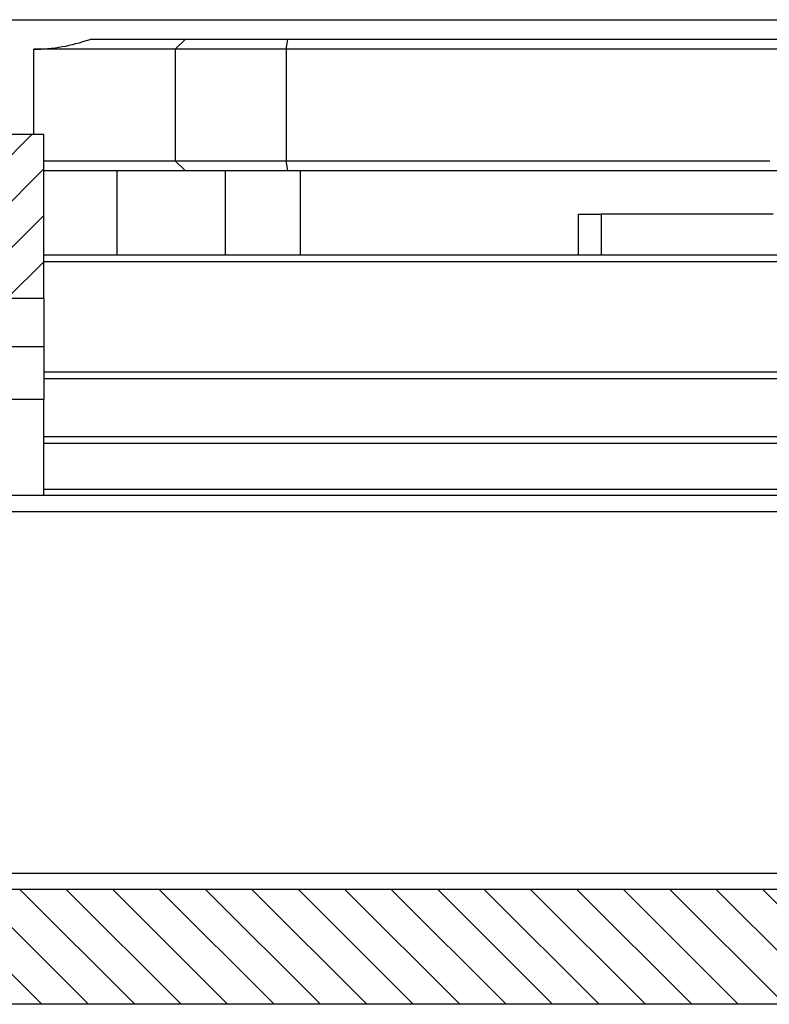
# Model space of a CAD drawing. Extents: x -1763 to 4575, y -3429 to 1051.
# Tile 113 of 193: x 3152 to 3174, y -2517 to -2487. Entities that reach past the tile are written whole.
import ezdxf

# ---------------------------------------------------------------- set-up
doc = ezdxf.new("R2010")
doc.units = 0
doc.linetypes.add('DASHED', pattern=[15, 7, -8])
doc.layers.get('0').update_dxf_attribs({"linetype": 'CONTINUOUS'})
doc.layers.add('1', color=7, linetype='CONTINUOUS')

# ---------------------------------------------------------------- blocks, each defined once
blk = doc.blocks.new('Z-STACK', base_point=(-660.966, -2613.082))
at = {"linetype": 'CONTINUOUS'}
h = blk.add_hatch(dxfattribs=at)
h.set_pattern_fill('USER', color=1, angle=-135, pattern_type=0)
h.set_pattern_definition([(-135, (0, 0), (0.70710678, -0.70710678), [])])
h.paths.add_polyline_path([(3152.311, -2490.768), (3144.311, -2490.768), (3144.311, -2495.768), (3152.311, -2495.768)])
h = blk.add_hatch(dxfattribs=at)
h.set_pattern_fill('USER', color=3, angle=135, pattern_type=0)
h.set_pattern_definition([(135, (0, 0), (-0.70710678, -0.70710678), [])])
h.paths.add_polyline_path([(3010.9, -2513.768), (3010.497, -2513.768), (3009.59, -2513.768), (3009.59, -2517.268), (3287.032, -2517.268), (3287.032, -2513.768), (3286.126, -2513.768), (3285.723, -2513.768), (3282.161, -2513.768), (3281.161, -2513.768), (3280.779, -2513.768), (3279.993, -2513.768), (3279.621, -2513.768), (3279.521, -2513.768), (3279.499, -2513.768), (3278.921, -2513.768), (3278.621, -2513.768), (3277.081, -2513.768), (3276.993, -2513.768), (3276.503, -2513.768), (3276.081, -2513.768), (3274.819, -2513.768), (3273.711, -2513.768), (3273.011, -2513.768), (3272.809, -2513.768), (3272.452, -2513.768), (3272.255, -2513.768), (3272.002, -2513.768), (3270.335, -2513.768), (3266.457, -2513.768), (3266.052, -2513.768), (3265.332, -2513.768), (3264.907, -2513.768), (3264.877, -2513.768), (3264.157, -2513.768), (3263.436, -2513.768), (3263.407, -2513.768), (3262.982, -2513.768), (3262.261, -2513.768), (3261.857, -2513.768), (3252.163, -2513.768), (3251.88, -2513.768), (3244.655, -2513.768), (3244.45, -2513.768), (3244.166, -2513.768), (3243.24, -2513.768), (3240.4, -2513.768), (3240.116, -2513.768), (3236.479, -2513.768), (3231.693, -2513.768), (3220.517, -2513.768), (3218.964, -2513.768), (3210.397, -2513.768), (3209.895, -2513.768), (3205.998, -2513.768), (3205.508, -2513.768), (3201.007, -2513.768), (3197.479, -2513.768), (3195.615, -2513.768), (3195.412, -2513.768), (3192.407, -2513.768), (3192.191, -2513.768), (3156.63, -2513.768), (3156.629, -2513.768), (3152.379, -2513.768), (3151.914, -2513.768), (3151.909, -2513.768), (3148.311, -2513.768), (3139.994, -2513.768), (3139.993, -2513.768), (3104.432, -2513.768), (3104.216, -2513.768), (3101.211, -2513.768), (3101.008, -2513.768), (3099.144, -2513.768), (3095.616, -2513.768), (3091.114, -2513.768), (3090.625, -2513.768), (3086.728, -2513.768), (3086.226, -2513.768), (3077.658, -2513.768), (3076.106, -2513.768), (3064.93, -2513.768), (3060.144, -2513.768), (3056.223, -2513.768), (3052.456, -2513.768), (3052.173, -2513.768), (3044.743, -2513.768), (3044.46, -2513.768), (3027.334, -2513.768), (3026.334, -2513.768), (3026.288, -2513.768), (3024.621, -2513.768), (3024.368, -2513.768), (3024.171, -2513.768), (3023.814, -2513.768), (3023.611, -2513.768), (3020.566, -2513.768), (3020.119, -2513.768), (3019.63, -2513.768), (3017.124, -2513.768), (3016.63, -2513.768)])
at = {"color": 4, "linetype": 'CONTINUOUS'}
for p, q in [((3100.745, -2487.268), (3179.585, -2487.268)), ((3156.611, -2487.868), (3153.717, -2487.868)), ((3156.611, -2487.868), (3156.311, -2488.168)), ((3159.742, -2487.868), (3156.611, -2487.868)), ((3159.696, -2488.168), (3159.742, -2487.868)), ((3174.904, -2487.868), (3159.742, -2487.868)), ((3152.003, -2490.768), (3152.003, -2488.168)), ((3156.311, -2488.168), (3152.003, -2488.168)), ((3159.696, -2488.168), (3156.311, -2488.168)), ((3156.311, -2488.168), (3156.311, -2491.568)), ((3159.696, -2488.168), (3159.696, -2491.568)), ((3174.73, -2488.168), (3159.696, -2488.168)), ((3152.311, -2491.568), (3156.311, -2491.568)), ((3156.611, -2491.868), (3156.311, -2491.568)), ((3156.311, -2491.568), (3159.696, -2491.568)), ((3159.696, -2491.568), (3174.42, -2491.568)), ((3159.742, -2491.868), (3159.696, -2491.568)), ((3152.311, -2491.868), (3154.547, -2491.868)), ((3154.547, -2494.448), (3154.547, -2491.868)), ((3154.547, -2491.868), (3156.611, -2491.868)), ((3156.611, -2491.868), (3157.843, -2491.868)), ((3157.843, -2491.868), (3159.742, -2491.868)), ((3157.843, -2494.448), (3157.843, -2491.868)), ((3159.742, -2491.868), (3160.131, -2491.868)), ((3160.131, -2491.868), (3174.789, -2491.868)), ((3160.131, -2494.448), (3160.131, -2491.868))]:
    blk.add_line(p, q, dxfattribs=at)
at = {"color": 7, "linetype": 'CONTINUOUS'}
for p, q in [((3152.311, -2490.768), (3144.311, -2490.768)), ((3152.311, -2495.768), (3152.311, -2490.768)), ((3168.599, -2494.448), (3168.599, -2493.198)), ((3168.599, -2493.198), (3168.83, -2493.198)), ((3168.83, -2493.198), (3169.249, -2493.198)), ((3169.249, -2493.198), (3169.301, -2493.198)), ((3170.404, -2493.198), (3169.301, -2493.198)), ((3170.478, -2493.198), (3170.404, -2493.198)), ((3170.951, -2493.198), (3170.478, -2493.198)), ((3170.979, -2493.198), (3170.951, -2493.198)), ((3170.994, -2493.198), (3170.979, -2493.198)), ((3171.009, -2493.198), (3170.994, -2493.198)), ((3171.126, -2493.198), (3171.009, -2493.198)), ((3172.072, -2493.198), (3171.126, -2493.198)), ((3172.189, -2493.198), (3172.072, -2493.198)), ((3172.204, -2493.198), (3172.189, -2493.198)), ((3172.219, -2493.198), (3172.204, -2493.198)), ((3172.247, -2493.198), (3172.219, -2493.198)), ((3172.72, -2493.198), (3172.247, -2493.198)), ((3172.794, -2493.198), (3172.72, -2493.198)), ((3173.949, -2493.198), (3172.794, -2493.198)), ((3174.529, -2493.198), (3173.949, -2493.198)), ((3154.301, -2494.448), (3152.311, -2494.448)), ((3155.518, -2494.448), (3154.301, -2494.448)), ((3158.022, -2494.448), (3155.518, -2494.448)), ((3160.092, -2494.448), (3158.022, -2494.448)), ((3162.501, -2494.448), (3160.092, -2494.448)), ((3164.904, -2494.448), (3162.501, -2494.448)), ((3168.599, -2494.448), (3164.904, -2494.448)), ((3168.83, -2494.448), (3168.599, -2494.448)), ((3169.301, -2494.448), (3168.83, -2494.448)), ((3173.494, -2494.448), (3169.301, -2494.448)), ((3173.951, -2494.448), (3173.494, -2494.448)), ((3175.971, -2494.448), (3173.951, -2494.448)), ((3204.954, -2494.648), (3152.311, -2494.648)), ((3152.311, -2495.768), (3144.311, -2495.768)), ((3152.311, -2495.768), (3152.311, -2497.233)), ((3152.311, -2497.233), (3152.311, -2498.84)), ((3152.311, -2497.998), (3186.727, -2497.998)), ((3152.311, -2498.198), (3153.772, -2498.198)), ((3153.772, -2498.198), (3163.03, -2498.198)), ((3163.03, -2498.198), (3164.83, -2498.198)), ((3164.83, -2498.198), (3166.139, -2498.198)), ((3166.139, -2498.198), (3166.83, -2498.198)), ((3166.83, -2498.198), (3168.63, -2498.198)), ((3168.63, -2498.198), (3168.799, -2498.198)), ((3168.799, -2498.198), (3170.599, -2498.198)), ((3170.599, -2498.198), (3171.599, -2498.198)), ((3171.599, -2498.198), (3172.599, -2498.198)), ((3172.599, -2498.198), (3174.399, -2498.198)), ((3174.399, -2498.198), (3180.789, -2498.198)), ((3152.311, -2501.768), (3152.311, -2498.84)), ((3152.311, -2499.968), (3174.849, -2499.968)), ((3152.311, -2500.168), (3174.929, -2500.168)), ((3152.311, -2501.568), (3204.795, -2501.568)), ((3151.909, -2501.768), (3144.311, -2501.768)), ((3151.914, -2501.768), (3151.909, -2501.768)), ((3152.311, -2501.768), (3151.914, -2501.768)), ((3152.448, -2501.768), (3152.311, -2501.768)), ((3156.629, -2501.768), (3152.448, -2501.768)), ((3192.191, -2501.768), (3156.629, -2501.768)), ((3156.629, -2513.768), (3152.379, -2513.768)), ((3156.63, -2513.768), (3156.629, -2513.768)), ((3192.191, -2513.768), (3156.63, -2513.768))]:
    blk.add_line(p, q, dxfattribs=at)
at = {"color": 7, "linetype": 'DASHED'}
for p, q in [((3169.249, -2493.198), (3169.301, -2493.198)), ((3170.404, -2493.198), (3169.301, -2493.198)), ((3170.478, -2493.198), (3170.404, -2493.198)), ((3170.951, -2493.198), (3170.478, -2493.198)), ((3170.979, -2493.198), (3170.951, -2493.198)), ((3170.994, -2493.198), (3170.979, -2493.198)), ((3171.009, -2493.198), (3170.994, -2493.198)), ((3171.126, -2493.198), (3171.009, -2493.198)), ((3172.072, -2493.198), (3171.126, -2493.198)), ((3172.189, -2493.198), (3172.072, -2493.198)), ((3172.204, -2493.198), (3172.189, -2493.198)), ((3172.219, -2493.198), (3172.204, -2493.198)), ((3172.247, -2493.198), (3172.219, -2493.198)), ((3172.72, -2493.198), (3172.247, -2493.198)), ((3172.794, -2493.198), (3172.72, -2493.198)), ((3173.949, -2493.198), (3172.794, -2493.198)), ((3168.83, -2494.448), (3168.599, -2494.448)), ((3169.301, -2494.448), (3168.83, -2494.448)), ((3173.494, -2494.448), (3169.301, -2494.448)), ((3173.951, -2494.448), (3173.494, -2494.448)), ((3152.311, -2498.198), (3153.772, -2498.198)), ((3163.03, -2498.198), (3164.83, -2498.198)), ((3164.83, -2498.198), (3166.139, -2498.198)), ((3166.139, -2498.198), (3166.83, -2498.198)), ((3166.83, -2498.198), (3168.63, -2498.198)), ((3168.799, -2498.198), (3170.599, -2498.198)), ((3170.599, -2498.198), (3171.599, -2498.198)), ((3170.599, -2498.198), (3171.599, -2498.198)), ((3171.599, -2498.198), (3172.599, -2498.198)), ((3171.599, -2498.198), (3172.599, -2498.198)), ((3172.599, -2498.198), (3174.399, -2498.198)), ((3151.909, -2501.768), (3144.311, -2501.768)), ((3151.914, -2501.768), (3151.909, -2501.768)), ((3152.311, -2501.768), (3151.914, -2501.768))]:
    blk.add_line(p, q, dxfattribs=at)
at = {"color": 1, "linetype": 'CONTINUOUS'}
for p, q in [((3169.301, -2494.448), (3169.301, -2493.198)), ((3152.311, -2497.233), (3144.311, -2497.233)), ((3152.311, -2498.84), (3144.311, -2498.84))]:
    blk.add_line(p, q, dxfattribs=at)
at = {"color": 5, "linetype": 'DASHED'}
for p, q in [((3151.909, -2501.768), (3148.311, -2501.768)), ((3151.914, -2501.768), (3151.909, -2501.768)), ((3152.311, -2501.768), (3151.914, -2501.768)), ((3152.448, -2501.768), (3152.311, -2501.768)), ((3156.629, -2501.768), (3152.448, -2501.768)), ((3156.63, -2501.768), (3156.629, -2501.768)), ((3192.191, -2501.768), (3156.63, -2501.768)), ((3151.909, -2513.768), (3148.311, -2513.768)), ((3151.914, -2513.768), (3151.909, -2513.768)), ((3152.379, -2513.768), (3151.914, -2513.768)), ((3156.629, -2513.768), (3152.379, -2513.768)), ((3156.63, -2513.768), (3156.629, -2513.768)), ((3192.191, -2513.768), (3156.63, -2513.768))]:
    blk.add_line(p, q, dxfattribs=at)
at = {"color": 5, "linetype": 'CONTINUOUS'}
for p, q in [((3231.183, -2502.268), (3148.311, -2502.268)), ((3148.311, -2513.268), (3231.183, -2513.268)), ((3151.909, -2513.768), (3148.311, -2513.768)), ((3151.914, -2513.768), (3151.909, -2513.768)), ((3152.379, -2513.768), (3151.914, -2513.768))]:
    blk.add_line(p, q, dxfattribs=at)
at = {"color": 3, "linetype": 'CONTINUOUS'}
blk.add_line((3287.032, -2517.268), (3009.59, -2517.268), dxfattribs=at)
at = {"color": 4, "linetype": 'CONTINUOUS'}
blk.add_open_spline([(3152.003, -2488.168), (3152.291, -2488.168), (3152.579, -2488.142), (3152.872, -2488.09), (3153.147, -2488.04), (3153.428, -2487.967), (3153.717, -2487.868)], degree=3, knots=[0, 0, 0, 0, 0.873054, 0.873054, 0.873054, 1.746684, 1.746684, 1.746684, 1.746684], dxfattribs=at)

msp = doc.modelspace()

# ---------------------------------------------------------------- block references
at = {"layer": '1'}
msp.add_blockref('Z-STACK', (-660.966, -2613.082), dxfattribs=at)

doc.saveas('drawing.dxf')
